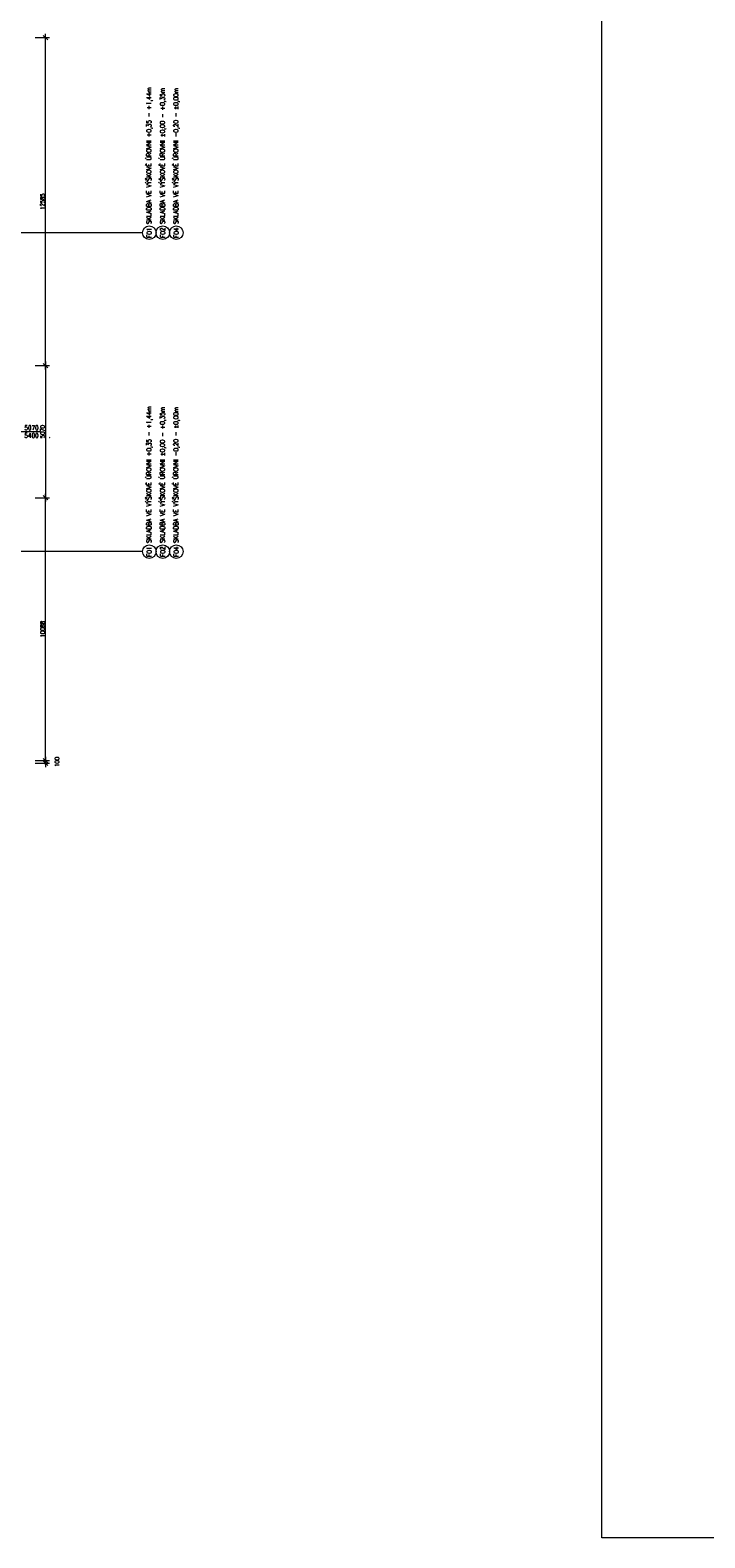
# Model space of a CAD drawing. Header units: millimetres. Extents: x -485339 to 350584, y -2181201 to -313328.
# Tile 29 of 115: x -178582 to -152662, y -1071872 to -1014017. Entities that reach past the tile are written whole.
import ezdxf
from ezdxf.enums import TextEntityAlignment as Align

# ---------------------------------------------------------------- set-up
doc = ezdxf.new("R2010")
doc.units = ezdxf.units.MM
doc.header["$LTSCALE"] = 10
doc.layers.get('Defpoints').update_dxf_attribs({"color": 201})
for name, color, linetype, lineweight in [('N_kóty', 10, 'Continuous', 18), ('N_popis', 10, 'Continuous', 18), ('N_popis_otvory', 10, 'Continuous', 18), ('PBŘ', 160, 'Continuous', 18)]:
    doc.layers.add(name, color=color, linetype=linetype, lineweight=lineweight)
doc.styles.get("Standard").update_dxf_attribs({"font": 'simplex.shx', "width": 0.8})
doc.dimstyles.new('stavebníM100', dxfattribs={"dimtxt": 165, "dimasz": 170, "dimexe": 150, "dimexo": 100, "dimgap": 30, "dimtad": 1, "dimdec": 0, "dimtxsty": 'Standard', "dimblk": 'OBLIQUE', "dimcen": -2.5, "dimdle": 150, "dimclrd": 256, "dimclre": 256, "dimclrt": 256, "dimadec": 4, "dimazin": 0, "dimtfac": 1, "dimtdec": 0, "dimtmove": 2, "dimatfit": 3, "dimldrblk": 'OBLIQUE', "dimfxl": 400, "dimfxlon": 1, "dimlwd": -1, "dimlwe": -1, "dimarcsym": 0})

# ---------------------------------------------------------------- blocks, each defined once
blk = doc.blocks.new('_OBLIQUE')
at = {"color": 0, "linetype": 'ByBlock'}
blk.add_line((-0.5, -0.5), (0.5, 0.5), dxfattribs=at)
blk = doc.blocks.new('*D2493')
at = {"layer": 'Defpoints', "color": 0, "transparency": 16777216}
for p in [(-179483, -1042046), (-179483, -1042146), (-177992, -1042146)]:
    blk.add_point(p, dxfattribs=at)
at = {"layer": 'N_kóty', "transparency": 16777216}
for p, q in [((-177992, -1041896), (-177992, -1042296)), ((-178392, -1042046), (-177842, -1042046)), ((-178392, -1042146), (-177842, -1042146))]:
    blk.add_line(p, q, dxfattribs=at)
at = {"layer": 'N_kóty', "linetype": 'ByBlock', "transparency": 16777216, "xscale": 170, "yscale": 170, "zscale": 170}
for p, rotation in [((-177992, -1042046), 90), ((-177992, -1042146), 270)]:
    blk.add_blockref('_OBLIQUE', p, dxfattribs=dict(at, rotation=rotation))
at = {"layer": 'N_kóty', "transparency": 16777216, "insert": (-177549, -1042096), "char_height": 165, "attachment_point": 5, "rotation": 90}
blk.add_mtext('100', dxfattribs=at)
blk = doc.blocks.new('*D2494')
at = {"layer": 'Defpoints', "color": 0, "transparency": 16777216}
for p in [(-179483, -1031958), (-177992, -1031958), (-179483, -1042046)]:
    blk.add_point(p, dxfattribs=at)
at = {"layer": 'N_kóty', "transparency": 16777216}
for p, q in [((-178392, -1031958), (-177842, -1031958)), ((-177992, -1042196), (-177992, -1031808)), ((-178392, -1042046), (-177842, -1042046))]:
    blk.add_line(p, q, dxfattribs=at)
at = {"layer": 'N_kóty', "linetype": 'ByBlock', "transparency": 16777216, "xscale": 170, "yscale": 170, "zscale": 170}
for p, rotation in [((-177992, -1031958), 90), ((-177992, -1042046), 270)]:
    blk.add_blockref('_OBLIQUE', p, dxfattribs=dict(at, rotation=rotation))
at = {"layer": 'N_kóty', "transparency": 16777216, "insert": (-178104, -1037002), "char_height": 165, "attachment_point": 5, "rotation": 90}
blk.add_mtext('10088', dxfattribs=at)
blk = doc.blocks.new('*D2495')
at = {"layer": 'Defpoints', "color": 0, "transparency": 16777216}
for p in [(-179483, -1014303), (-177992, -1014303), (-179483, -1026888)]:
    blk.add_point(p, dxfattribs=at)
at = {"layer": 'N_kóty', "transparency": 16777216}
for p, q in [((-177992, -1027038), (-177992, -1014153)), ((-178392, -1014303), (-177842, -1014303)), ((-178392, -1026888), (-177842, -1026888))]:
    blk.add_line(p, q, dxfattribs=at)
at = {"layer": 'N_kóty', "linetype": 'ByBlock', "transparency": 16777216, "xscale": 170, "yscale": 170, "zscale": 170}
for p, rotation in [((-177992, -1014303), 90), ((-177992, -1026888), 270)]:
    blk.add_blockref('_OBLIQUE', p, dxfattribs=dict(at, rotation=rotation))
at = {"layer": 'N_kóty', "transparency": 16777216, "insert": (-178104, -1020595), "char_height": 165, "attachment_point": 5, "rotation": 90}
blk.add_mtext('12585', dxfattribs=at)
blk = doc.blocks.new('*D2496')
at = {"layer": 'Defpoints', "color": 0, "transparency": 16777216}
for p in [(-179683, -1026888), (-179683, -1031958), (-177992, -1031958)]:
    blk.add_point(p, dxfattribs=at)
at = {"layer": 'N_kóty', "transparency": 16777216}
for p, q in [((-178392, -1026888), (-177842, -1026888)), ((-177992, -1026738), (-177992, -1032108)), ((-178392, -1031958), (-177842, -1031958))]:
    blk.add_line(p, q, dxfattribs=at)
at = {"layer": 'N_kóty', "linetype": 'ByBlock', "transparency": 16777216, "xscale": 170, "yscale": 170, "zscale": 170}
for p, rotation in [((-177992, -1026888), 90), ((-177992, -1031958), 270)]:
    blk.add_blockref('_OBLIQUE', p, dxfattribs=dict(at, rotation=rotation))
at = {"layer": 'N_kóty', "transparency": 16777216, "insert": (-178104, -1029423), "char_height": 165, "attachment_point": 5, "rotation": 90}
blk.add_mtext('5070', dxfattribs=at)

msp = doc.modelspace()

# ---------------------------------------------------------------- linework, layer by layer
at = {"layer": 'N_popis'}
for points in [[(-174265.4, -1021790.1), (-179483, -1021790.1)], [(-174265.4, -1034027.5), (-179483, -1034027.5)]]:
    msp.add_lwpolyline(points, dxfattribs=at)
for centre in [(-174005.5, -1021790.1), (-173485.7, -1021790.1), (-172965.9, -1021790.1), (-174005.5, -1034027.5), (-173485.7, -1034027.5), (-172965.9, -1034027.5)]:
    msp.add_circle(centre, 259.9, dxfattribs=at)
at = {"layer": 'N_popis_otvory'}
msp.add_lwpolyline([(-180981.2, -1029422.6), (-178188.3, -1029422.6)], dxfattribs=at)
at = {"layer": 'PBŘ', "lineweight": 18}
msp.add_lwpolyline([(-156623.8, -985051.3), (-18967.9, -985051.3), (-18967.9, -1071872.2), (-156623.8, -1071872.2)], close=True, dxfattribs=at)

# ---------------------------------------------------------------- texts
at = {"layer": 'N_popis', "width": 0.8}
for s, p in [('SKLADBA VE VÝŠKOVÉ ÚROVNI +0,35 - +1,44m ', (-173926, -1021459.9)), ('SKLADBA VE VÝŠKOVÉ ÚROVNI %%P0,00 - +0,35m ', (-173411.7, -1021459.9)), ('SKLADBA VE VÝŠKOVÉ ÚROVNI -0,20 - %%P0,00m ', (-172891.9, -1021459.9)), ('SKLADBA VE VÝŠKOVÉ ÚROVNI +0,35 - +1,44m ', (-173926, -1033697.4)), ('SKLADBA VE VÝŠKOVÉ ÚROVNI %%P0,00 - +0,35m ', (-173411.7, -1033697.4)), ('SKLADBA VE VÝŠKOVÉ ÚROVNI -0,20 - %%P0,00m ', (-172891.9, -1033697.4))]:
    msp.add_text(s, height=180, rotation=90, dxfattribs=at).set_placement(p)
for s, p in [('F01', (-174005.5, -1021790.1)), ('F02', (-173485.7, -1021790.1)), ('F04', (-172965.9, -1021790.1)), ('F01', (-174005.5, -1034027.5)), ('F02', (-173485.7, -1034027.5)), ('F04', (-172965.9, -1034027.5))]:
    msp.add_text(s, height=180, rotation=90, dxfattribs=at).set_placement(p, align=Align.MIDDLE_CENTER)
at = {"layer": 'N_popis_otvory', "width": 0.8}
msp.add_text('.', height=180, dxfattribs=at).set_placement((-177833.7, -1029561.5), align=Align.MIDDLE_CENTER)
at = {"layer": 'N_popis_otvory', "insert": (-178527.8, -1029422.6), "char_height": 180, "width": 1342.526, "attachment_point": 5}
msp.add_mtext('5070\\P5400', dxfattribs=at)

# ---------------------------------------------------------------- dimensions: what is measured, and where the dimension line sits
at = {"layer": 'N_kóty'}
for base, p1, p2, picture, middle in [((-177992, -1014302.6), (-179483, -1026887.6), (-179483, -1014302.6), '*D2495', (-178104.5, -1020595.1)), ((-177992, -1031957.6), (-179683, -1026887.6), (-179683, -1031957.6), '*D2496', (-178104.5, -1029422.6)), ((-177992, -1031957.6), (-179483, -1042045.8), (-179483, -1031957.6), '*D2494', (-178104.5, -1037001.7)), ((-177992, -1042145.8), (-179483, -1042045.8), (-179483, -1042145.8), '*D2493', (-177549.5, -1042095.8))]:
    dim = msp.add_linear_dim(base=base, p1=p1, p2=p2, angle=90, dimstyle='stavebníM100', dxfattribs=at)
    dim.commit()
    dim.dimension.update_dxf_attribs({"geometry": picture, "text_midpoint": middle})

doc.saveas('drawing.dxf')
